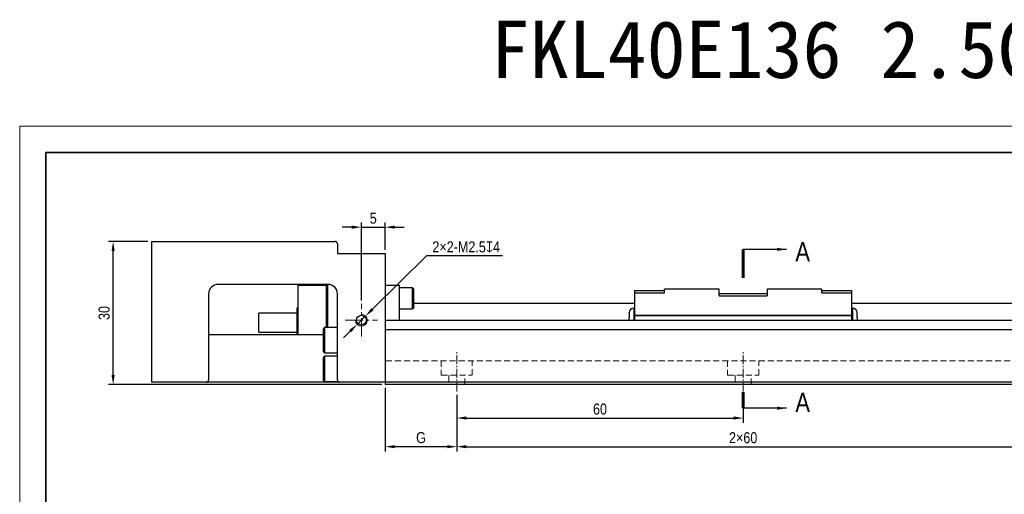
# Model space of a CAD drawing. Header units: millimetres. Extents: x 100 to 1557, y 30 to 283.
# Tile 15 of 16: x 1231 to 1437, y 184 to 283. Entities that reach past the tile are written whole.
import ezdxf

# ---------------------------------------------------------------- set-up
doc = ezdxf.new("R2010")
doc.units = ezdxf.units.MM
doc.linetypes.add('CENTER2', pattern=[28.575, 19.05, -3.175, 3.175, -3.175])
doc.linetypes.add('DASHED', pattern=[19.05, 12.7, -6.35])
doc.layers.get('Defpoints').update_dxf_attribs({"lineweight": 13})
for name, color, linetype, lineweight in [('小粗', 7, 'Continuous', 25), ('标注', 3, 'Continuous', 13), ('点划线', 1, 'CENTER2', 13), ('粗线', 7, 'Continuous', 35), ('细线', 7, 'Continuous', 13), ('虚线', 253, 'DASHED', 13)]:
    doc.layers.add(name, color=color, linetype=linetype, lineweight=lineweight)
doc.styles.add('3.5', font='ARIALN.TTF', dxfattribs={"height": 2.3})
doc.styles.add('7', font='ARIALN.TTF', dxfattribs={"height": 7})
doc.dimstyles.new('A4—对齐', dxfattribs={"dimtxt": 2.3, "dimasz": 2, "dimexe": 1, "dimexo": 0.7, "dimgap": 0.7, "dimtad": 1, "dimdec": 1, "dimzin": 9, "dimdsep": 46, "dimtxsty": '3.5', "dimcen": 2.5, "dimadec": 0, "dimazin": 0, "dimtm": 1e-09, "dimtfac": 1, "dimtdec": 1, "dimtmove": 0, "dimatfit": 3, "dimfxl": 0, "dimtolj": 1, "dimarcsym": 0})
doc.dimstyles.new('A4—水平', dxfattribs={"dimtxt": 2.3, "dimasz": 2, "dimexe": 1, "dimexo": 0.7, "dimgap": 0.7, "dimtad": 1, "dimtih": 1, "dimtoh": 1, "dimdec": 1, "dimzin": 12, "dimdsep": 46, "dimtxsty": '3.5', "dimcen": 2.5, "dimadec": 0, "dimazin": 0, "dimtm": 1e-09, "dimtfac": 1, "dimtdec": 1, "dimtmove": 0, "dimatfit": 3, "dimfxl": 0, "dimtolj": 1, "dimarcsym": 0})

# ---------------------------------------------------------------- blocks, each defined once
blk = doc.blocks.new('A4图框')
at = {"layer": '粗线'}
blk.add_lwpolyline([(5, 205), (292, 205), (292, 5), (5, 5)], close=True, dxfattribs=at)
at = {"layer": '细线'}
blk.add_lwpolyline([(0, 210), (297, 210), (297, 0), (0, 0)], close=True, dxfattribs=at)
blk = doc.blocks.new('*D177')
at = {"layer": 'Defpoints', "color": 0, "transparency": 16777216}
for p in [(1250.09, 236.99), (1258.09, 236.99), (1307.09, 206.99)]:
    blk.add_point(p, dxfattribs=at)
at = {"layer": '标注', "color": 0, "lineweight": -2, "transparency": 16777216}
for p, q in [((1257.39, 236.99), (1249.09, 236.99)), ((1250.09, 208.99), (1250.09, 234.99)), ((1306.39, 206.99), (1249.09, 206.99))]:
    blk.add_line(p, q, dxfattribs=at)
at = {"layer": '标注', "color": 0, "transparency": 16777216}
for points in [[(1249.75, 234.99), (1250.42, 234.99), (1250.09, 236.99)], [(1249.75, 208.99), (1250.42, 208.99), (1250.09, 206.99)]]:
    blk.add_solid(points, dxfattribs=at)
at = {"layer": '标注', "color": 0, "transparency": 16777216, "insert": (1248.21, 221.99), "char_height": 2.3, "attachment_point": 5, "rotation": 90, "style": '3.5'}
blk.add_mtext('\\A1;30', dxfattribs=at)
blk = doc.blocks.new('*D178')
at = {"layer": 'Defpoints', "color": 0, "transparency": 16777216}
for p in [(1307.09, 239.97), (1307.09, 234.49), (1302.09, 223.9)]:
    blk.add_point(p, dxfattribs=at)
at = {"layer": '标注', "color": 0, "lineweight": -2, "transparency": 16777216}
for p, q in [((1300.09, 239.97), (1298.09, 239.97)), ((1302.09, 224.6), (1302.09, 240.97)), ((1302.09, 239.97), (1307.09, 239.97)), ((1307.09, 235.19), (1307.09, 240.97)), ((1309.09, 239.97), (1311.09, 239.97))]:
    blk.add_line(p, q, dxfattribs=at)
at = {"layer": '标注', "color": 0, "transparency": 16777216}
for points in [[(1300.09, 240.31), (1300.09, 239.64), (1302.09, 239.97)], [(1309.09, 240.31), (1309.09, 239.64), (1307.09, 239.97)]]:
    blk.add_solid(points, dxfattribs=at)
at = {"layer": '标注', "color": 0, "transparency": 16777216, "insert": (1304.59, 241.84), "char_height": 2.3, "attachment_point": 5, "style": '3.5'}
blk.add_mtext('\\A1;5', dxfattribs=at)
blk = doc.blocks.new('*D179')
at = {"layer": 'Defpoints', "color": 0, "transparency": 16777216}
for p in [(1307.09, 206.99), (1322.09, 205.55), (1307.09, 193.99)]:
    blk.add_point(p, dxfattribs=at)
at = {"layer": '标注', "color": 0, "lineweight": -2, "transparency": 16777216}
for p, q in [((1307.09, 206.29), (1307.09, 192.99)), ((1322.09, 204.85), (1322.09, 192.99)), ((1320.09, 193.99), (1309.09, 193.99))]:
    blk.add_line(p, q, dxfattribs=at)
at = {"layer": '标注', "color": 0, "transparency": 16777216}
for points in [[(1309.09, 194.32), (1309.09, 193.66), (1307.09, 193.99)], [(1320.09, 194.32), (1320.09, 193.66), (1322.09, 193.99)]]:
    blk.add_solid(points, dxfattribs=at)
at = {"layer": '标注', "color": 0, "transparency": 16777216, "insert": (1314.59, 195.88), "char_height": 2.3, "width": 7.0316, "attachment_point": 5, "style": '3.5'}
blk.add_mtext('\\A1;G', dxfattribs=at)
blk = doc.blocks.new('*D180')
at = {"layer": 'Defpoints', "color": 0, "transparency": 16777216}
for p in [(1322.09, 205.55), (1382.09, 205.55), (1382.09, 199.99)]:
    blk.add_point(p, dxfattribs=at)
at = {"layer": '标注', "color": 0, "lineweight": -2, "transparency": 16777216}
for p, q in [((1322.09, 204.85), (1322.09, 198.99)), ((1382.09, 204.85), (1382.09, 198.99)), ((1324.09, 199.99), (1380.09, 199.99))]:
    blk.add_line(p, q, dxfattribs=at)
at = {"layer": '标注', "color": 0, "transparency": 16777216}
for points in [[(1324.09, 200.32), (1324.09, 199.66), (1322.09, 199.99)], [(1380.09, 200.32), (1380.09, 199.66), (1382.09, 199.99)]]:
    blk.add_solid(points, dxfattribs=at)
at = {"layer": '标注', "color": 0, "transparency": 16777216, "insert": (1352.09, 201.86), "char_height": 2.3, "attachment_point": 5, "style": '3.5'}
blk.add_mtext('\\A1;60', dxfattribs=at)
blk = doc.blocks.new('*D181')
at = {"layer": 'Defpoints', "color": 0, "transparency": 16777216}
for p in [(1322.09, 205.55), (1442.09, 205.55), (1442.09, 193.99)]:
    blk.add_point(p, dxfattribs=at)
at = {"layer": '标注', "color": 0, "lineweight": -2, "transparency": 16777216}
for p, q in [((1322.09, 204.85), (1322.09, 192.99)), ((1442.09, 204.85), (1442.09, 192.99)), ((1324.09, 193.99), (1440.09, 193.99))]:
    blk.add_line(p, q, dxfattribs=at)
at = {"layer": '标注', "color": 0, "transparency": 16777216}
for points in [[(1324.09, 194.32), (1324.09, 193.66), (1322.09, 193.99)], [(1440.09, 194.32), (1440.09, 193.66), (1442.09, 193.99)]]:
    blk.add_solid(points, dxfattribs=at)
at = {"layer": '标注', "color": 0, "transparency": 16777216, "insert": (1382.09, 195.86), "char_height": 2.3, "width": 26.6642, "attachment_point": 5, "style": '3.5'}
blk.add_mtext('\\A1;2×60', dxfattribs=at)
blk = doc.blocks.new('*D189')
at = {"layer": 'Defpoints', "color": 0, "transparency": 16777216}
for p in [(1302.98, 221.37), (1301.19, 219.61)]:
    blk.add_point(p, dxfattribs=at)
at = {"layer": '标注', "color": 0, "lineweight": -2, "transparency": 16777216}
for p, q in [((1315.76, 233.96), (1304.4, 222.77)), ((1331.66, 233.96), (1315.76, 233.96)), ((1301.19, 219.61), (1302.98, 221.37)), ((1299.77, 218.21), (1298.35, 216.81))]:
    blk.add_line(p, q, dxfattribs=at)
at = {"layer": '标注', "color": 0, "transparency": 16777216}
for points in [[(1304.17, 223.01), (1304.63, 222.53), (1302.98, 221.37)], [(1299.54, 218.45), (1300, 217.97), (1301.19, 219.61)]]:
    blk.add_solid(points, dxfattribs=at)
at = {"layer": '标注', "color": 0, "transparency": 16777216, "insert": (1324.06, 235.83), "char_height": 2.3, "attachment_point": 5, "style": '3.5'}
blk.add_mtext('\\A1;2×2-M2.5{\\Fgdt|c134;x}4', dxfattribs=at)

msp = doc.modelspace()

# ---------------------------------------------------------------- linework, layer by layer
at = {"layer": '小粗'}
for p, q in [((1258.09, 236.99), (1258.09, 207.49)), ((1258.09, 236.99), (1296.59, 236.99)), ((1297.09, 236.49), (1297.09, 234.49)), ((1297.09, 234.49), (1307.09, 234.49)), ((1307.09, 234.49), (1307.09, 206.99)), ((1295.09, 227.99), (1272.09, 227.99)), ((1288.79, 227.85), (1288.79, 217.49)), ((1288.79, 227.85), (1294.79, 227.85)), ((1294.79, 218.94), (1294.79, 227.85)), ((1295.09, 218.94), (1295.09, 227.99)), ((1307.09, 227.79), (1310.09, 227.79)), ((1310.09, 220.49), (1310.09, 227.79)), ((1312.79, 227.29), (1310.09, 227.29)), ((1312.79, 227.29), (1313.09, 226.99)), ((1312.79, 222.89), (1312.79, 227.29)), ((1313.09, 223.19), (1313.09, 226.99)), ((1377.09, 226.99), (1365.59, 226.99)), ((1365.59, 226.19), (1365.59, 226.99)), ((1377.09, 225.59), (1377.09, 226.99)), ((1387.09, 226.99), (1387.09, 225.59)), ((1398.59, 226.99), (1387.09, 226.99)), ((1398.59, 226.19), (1398.59, 226.99)), ((1270.09, 225.99), (1270.09, 207.99)), ((1297.09, 211.17), (1297.09, 225.99)), ((1359.29, 226.69), (1365.59, 226.69)), ((1359.29, 226.69), (1359.29, 220.49)), ((1359.29, 226.19), (1365.59, 226.19)), ((1377.09, 226.09), (1387.09, 226.09)), ((1377.09, 225.59), (1387.09, 225.59)), ((1398.59, 226.69), (1404.89, 226.69)), ((1398.59, 226.19), (1404.89, 226.19)), ((1404.89, 220.49), (1404.89, 226.69)), ((1288.79, 222.99), (1288.59, 222.99)), ((1288.59, 222.99), (1288.59, 217.49)), ((1295.09, 222.99), (1294.79, 222.99)), ((1310.09, 222.89), (1312.79, 222.89)), ((1313.09, 223.19), (1312.79, 222.89)), ((1359.29, 223.99), (1313.09, 223.99)), ((1359.19, 222.99), (1359.19, 220.49)), ((1359.29, 222.99), (1359.19, 222.99)), ((1457.09, 223.99), (1404.88, 223.99)), ((1404.99, 222.99), (1404.89, 222.99)), ((1404.99, 222.99), (1404.99, 220.49)), ((1288.59, 221.99), (1280.59, 221.99)), ((1280.59, 217.99), (1280.59, 221.99)), ((1358.19, 222.04), (1358.19, 222.04)), ((1358.19, 221.96), (1358.19, 221.04)), ((1358.19, 221.04), (1358.19, 221.04)), ((1404.89, 221.47), (1359.29, 221.47)), ((1404.89, 221.37), (1359.29, 221.37)), ((1405.98, 222.04), (1405.98, 222.04)), ((1405.98, 221.04), (1405.99, 221.04)), ((1405.99, 221.04), (1405.99, 221.96)), ((1294.39, 218.94), (1294.09, 218.64)), ((1297.09, 218.94), (1294.39, 218.94)), ((1294.39, 218.94), (1294.39, 213.64)), ((1307.09, 220.49), (1457.09, 220.49)), ((1358.19, 220.54), (1358.19, 220.54)), ((1358.19, 220.54), (1358.19, 220.49)), ((1405.99, 220.54), (1405.98, 220.54)), ((1405.99, 220.49), (1405.99, 220.54)), ((1270.09, 217.49), (1294.09, 217.49)), ((1280.59, 217.99), (1288.59, 217.99)), ((1294.09, 218.64), (1294.09, 213.94)), ((1457.09, 218.49), (1307.09, 218.49)), ((1294.09, 213.94), (1294.39, 213.64)), ((1294.39, 212.94), (1294.09, 212.64)), ((1294.09, 212.64), (1294.09, 207.94)), ((1294.39, 213.64), (1297.09, 213.64)), ((1297.09, 212.94), (1294.39, 212.94)), ((1294.39, 212.94), (1294.39, 207.64)), ((1297.09, 207.99), (1297.09, 209.41)), ((1467.09, 207.49), (1258.09, 207.49)), ((1294.09, 207.94), (1294.39, 207.64)), ((1294.39, 207.64), (1297.22, 207.64)), ((1457.09, 206.99), (1307.09, 206.99))]:
    msp.add_line(p, q, dxfattribs=at)
msp.add_circle((1302.09, 220.49), 1.02, dxfattribs=at)
for centre, radius, start, end in [((1296.59, 236.49), 0.5, 0, 90), ((1272.09, 225.99), 2, 90, 180), ((1295.09, 225.99), 2, 0, 90), ((1359.19, 221.99), 1, 90, 177.1354), ((1404.99, 221.99), 1, 2.8585, 90), ((1269.59, 207.99), 0.5, 270, 0), ((1297.59, 207.99), 0.5, 180, 270)]:
    msp.add_arc(centre, radius, start, end, dxfattribs=at)
for points in [[(1358.19, 221.96), (1358.19, 221.97), (1358.19, 221.99), (1358.19, 222.01), (1358.19, 222.03), (1358.19, 222.04)], [(1405.99, 221.96), (1405.99, 221.97), (1405.99, 221.99), (1405.98, 222.01), (1405.98, 222.03), (1405.98, 222.04)]]:
    msp.add_open_spline(points, degree=3, dxfattribs=at)
for points, knots in [([(1358.19, 220.54), (1358.19, 220.62), (1358.19, 220.71), (1358.19, 220.87), (1358.19, 220.96), (1358.19, 221.04)], [0, 0, 0, 0, 0.5, 0.5, 1, 1, 1, 1]), ([(1405.98, 221.04), (1405.98, 220.96), (1405.98, 220.87), (1405.98, 220.71), (1405.98, 220.62), (1405.98, 220.54)], [0, 0, 0, 0, 0.5, 0.5, 1, 1, 1, 1]), ([(1297.09, 209.41), (1297.09, 209.48), (1297.09, 209.55), (1297.09, 209.7), (1297.1, 209.84), (1297.1, 209.99), (1297.11, 210.14), (1297.11, 210.21), (1297.11, 210.37), (1297.11, 210.44), (1297.1, 210.59), (1297.1, 210.74), (1297.09, 210.88), (1297.09, 211.03), (1297.09, 211.1), (1297.09, 211.17)], [0, 0, 0, 0, 0.125, 0.125, 0.25, 0.375, 0.375, 0.5, 0.5, 0.625, 0.625, 0.75, 0.875, 0.875, 1, 1, 1, 1])]:
    msp.add_open_spline(points, degree=3, knots=knots, dxfattribs=at)
at = {"layer": '标注', "const_width": 0.6}
for points in [[(1382.09, 229.32), (1382.09, 235.32)], [(1382.09, 202.05), (1382.09, 205.45)]]:
    msp.add_lwpolyline(points, dxfattribs=at)
at = {"layer": '标注'}
msp.add_arc((1302.09, 220.49), 1.25, 180, 90, dxfattribs=at)
at = {"layer": '点划线', "ltscale": 0.2}
for p, q in [((1302.09, 217.08), (1302.09, 223.9)), ((1298.68, 220.49), (1305.49, 220.49))]:
    msp.add_line(p, q, dxfattribs=at)
at = {"layer": '点划线', "ltscale": 0.1}
for p, q in [((1322.09, 205.55), (1322.09, 213.94)), ((1382.09, 205.55), (1382.09, 213.94))]:
    msp.add_line(p, q, dxfattribs=at)
at = {"layer": '虚线', "ltscale": 0.1}
for p, q in [((1457.09, 211.99), (1307.09, 211.99)), ((1318.84, 211.99), (1318.84, 208.99)), ((1325.34, 208.99), (1325.34, 211.99)), ((1378.84, 211.99), (1378.84, 208.99)), ((1385.34, 208.99), (1385.34, 211.99)), ((1318.84, 208.99), (1325.34, 208.99)), ((1320.39, 208.99), (1320.39, 206.99)), ((1323.79, 206.99), (1323.79, 208.99)), ((1378.84, 208.99), (1385.34, 208.99)), ((1380.39, 208.99), (1380.39, 206.99)), ((1383.79, 206.99), (1383.79, 208.99))]:
    msp.add_line(p, q, dxfattribs=at)

# ---------------------------------------------------------------- block references
at = {"layer": '标注', "xscale": 1.10045781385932, "yscale": 1.10045781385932, "zscale": 1.10045781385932}
msp.add_blockref('A4图框', (1230.51, 30), dxfattribs=at)

# ---------------------------------------------------------------- texts
at = {"layer": '标注', "attachment_point": 1}
for s, width, gutter_width, heights, insert, char_height, style in [('{\\fSimSun|b0|i0|c134|p2;FKL40E136 2.5C7}', 142.7989, 0, [20.2], (1329.22, 283.22), 12, '3.5'), ('A', 8.7359, 35, [0], (1393.03, 236.84), 4, '7'), ('A', 8.7359, 35, [0], (1393.03, 205.27), 4, '7')]:
    msp.add_mtext_dynamic_manual_height_columns(s, width=width, gutter_width=gutter_width, heights=heights, dxfattribs=dict(at, insert=insert, char_height=char_height, style=style))

# ---------------------------------------------------------------- dimensions: what is measured, and where the dimension line sits
at = {"layer": '标注'}
for base, p1, p2, picture, middle in [((1307.09, 239.97), (1302.09, 223.9), (1307.09, 234.49), '*D178', (1304.59, 241.84)), ((1382.09, 199.99), (1322.09, 205.55), (1382.09, 205.55), '*D180', (1352.09, 201.86))]:
    dim = msp.add_linear_dim(base=base, p1=p1, p2=p2, dimstyle='A4—对齐', dxfattribs=at)
    dim.commit()
    dim.dimension.update_dxf_attribs({"geometry": picture, "text_midpoint": middle})
dim = msp.add_diameter_dim_2p(p1=(1301.19, 219.61), p2=(1302.98, 221.37), text='2×2-M2.5{\\Fgdt|c134;x}4', dimstyle='A4—水平', dxfattribs=at)
dim.commit()
dim.dimension.update_dxf_attribs({"geometry": '*D189', "text_midpoint": (1324.06, 233.96), "dimtype": 163})
dim = msp.add_linear_dim(base=(1250.09, 236.99), p1=(1307.09, 206.99), p2=(1258.09, 236.99), angle=90, dimstyle='A4—对齐', dxfattribs=at)
dim.commit()
dim.dimension.update_dxf_attribs({"geometry": '*D177', "text_midpoint": (1248.21, 221.99)})
for base, p2, text, picture, middle in [((1307.09, 193.99), (1307.09, 206.99), 'G', '*D179', (1314.59, 195.88)), ((1442.09, 193.99), (1442.09, 205.55), '2×60', '*D181', (1382.09, 195.86))]:
    dim = msp.add_linear_dim(base=base, p1=(1322.09, 205.55), p2=p2, text=text, dimstyle='A4—对齐', dxfattribs=at)
    dim.commit()
    dim.dimension.update_dxf_attribs({"geometry": picture, "text_midpoint": middle})

# ---------------------------------------------------------------- leaders
for points in [[(1391.19, 235.32), (1382.09, 235.32)], [(1391.19, 202.05), (1382.09, 202.05)]]:
    msp.add_leader(points, dimstyle='A4—对齐', override={"dimgap": 1, "dimtad": 0}, dxfattribs=at)

doc.saveas('drawing.dxf')
